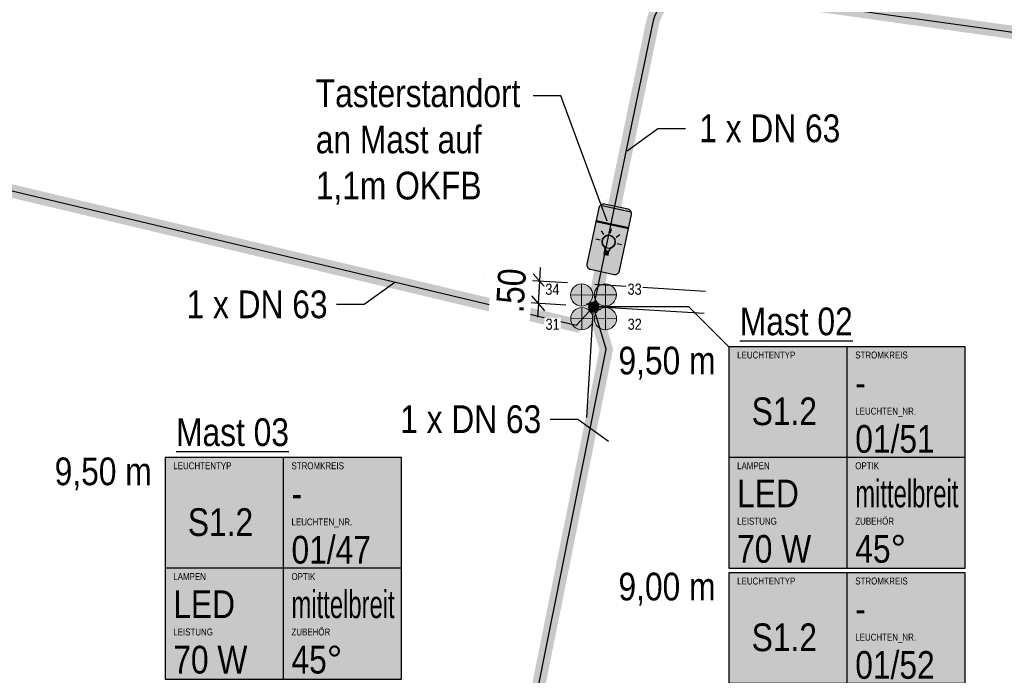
# Model space of a CAD drawing. Header units: metres. Extents: x 32339189 to 32339744, y 5702369 to 5702760.
# Tile 12 of 48: x 32339276 to 32339299, y 5702566 to 5702581. Entities that reach past the tile are written whole.
import ezdxf
from ezdxf import colors
from ezdxf.entities.mleader import LeaderData, LeaderLine
from ezdxf.enums import TextEntityAlignment as Align
from ezdxf.math import Vec2, Vec3

# ---------------------------------------------------------------- set-up
doc = ezdxf.new("R2010")
doc.units = ezdxf.units.M
doc.header["$MEASUREMENT"] = 0
doc.linetypes.add('19', pattern=[0.5, 0.25, -0.25])
for name, color, linetype in [('LRS-Kabel', 5, 'Continuous'), ('LRS_BEL_S1.1_Maststrahler', 40, 'Continuous'), ('LRS_BM', 7, 'Continuous'), ('LRS_Kodierungsfahne_S1.1', 60, 'Continuous'), ('LRS_Kodierungsfahne_S1.2_mittelbreitstrahlend', 61, 'Continuous'), ('LRS_Kodierungsfahnen', 7, 'Continuous'), ('LRS_Mast konisch', 40, 'Continuous')]:
    doc.layers.add(name, color=color, linetype=linetype)
doc.layers.add('LRS-Trasse und Kabelzugschächte', color=252, linetype='Continuous', lineweight=25)
doc.layers.add('LRS_Detail', color=7, linetype='Continuous', lineweight=25)
doc.styles.add('lrs-1_0100', font='ARIALN.TTF', dxfattribs={"height": 0.25})
doc.styles.add('lrs-1_0250', font='ARIALN.TTF', dxfattribs={"height": 0.625})
doc.styles.add('lrs-txt', font='ARIALN.TTF', dxfattribs={"height": 1})
doc.dimstyles.new('lrs_1_0250', dxfattribs={"dimtxt": 0.625, "dimasz": 0.3125, "dimexe": 0.3125, "dimexo": 0.625, "dimgap": 0.3125, "dimtad": 1, "dimzin": 5, "dimdsep": 46, "dimtxsty": 'lrs-1_0250', "dimblk1": 'OBLIQUE', "dimblk2": 'OBLIQUE', "dimsah": 1, "dimcen": -0.3125, "dimdle": 0.3125, "dimclrd": 256, "dimclre": 256, "dimclrt": 256, "dimadec": 0, "dimazin": 0, "dimtfac": 1, "dimtix": 1, "dimtmove": 2, "dimatfit": 3, "dimldrblk": 'OBLIQUE', "dimfxl": 1, "dimtolj": 1, "dimtzin": 5, "dimlwd": -1, "dimlwe": -1, "dimarcsym": 0})

# ---------------------------------------------------------------- blocks, each defined once
blk = doc.blocks.new('Mast konisch 6.5')
at = {"layer": 'LRS_Mast konisch'}
h = blk.add_hatch(color=5, dxfattribs=at)
h.dxf.hatch_style = 1
edge = h.paths.add_edge_path()
edge.add_ellipse((0, 0), major_axis=(0.218, 0), ratio=1, start_angle=0, end_angle=360)
at = {"layer": 'LRS_Mast konisch', "color": 0}
for q in [(0, 0.331), (-0.331, 0), (0.331, 0), (0, -0.331)]:
    blk.add_line((0, 0), q, dxfattribs=at)
for radius in [0.218, 0.121]:
    blk.add_circle((0, 0), radius, dxfattribs=at)
blk = doc.blocks.new('Maststrahler breitstrahlend')
at = {"layer": 'LRS_BEL_S1.1_Maststrahler'}
blk.add_hatch(color=3, dxfattribs=at).paths.add_polyline_path([(0.25, 0, 1), (-0.25, 0, 1)])
at = {"layer": 'LRS_BEL_S1.1_Maststrahler', "color": 7, "lineweight": 20}
for points in [[(0.177, 0.177), (-0.177, -0.177)], [(0.177, -0.177), (-0.177, 0.177)]]:
    blk.add_lwpolyline(points, dxfattribs=at)
blk.add_circle((0, 0), 0.25, dxfattribs=at)
blk = doc.blocks.new('_None')
blk = doc.blocks.new('LRS_LF_1_250')
blk.add_hatch(color=256).paths.add_polyline_path([(0, 0), (5.333, 0), (5.333, 5), (0, 5)])
at = {"color": 7}
for p, q in [((2.667, 5), (2.667, 0)), ((5.333, 2.5), (0, 2.5))]:
    blk.add_line(p, q, dxfattribs=at)
blk.add_lwpolyline([(0, 0), (5.333, 0), (5.333, 5), (0, 5)], close=True, dxfattribs=at)
at = {"color": 7, "style": 'lrs-txt'}
for tag, height, p in [('LEUCHTENTYP', 0.156, (0.187, 4.812)), ('STROMKREIS', 0.156, (2.854, 4.812)), ('F1', 0.625, (2.854, 4.188)), ('LEUCHTEN_NR.', 0.156, (2.854, 3.546)), ('00/00', 0.625, (2.854, 2.919)), ('LAMPEN', 0.156, (0.187, 2.312)), ('OPTIK', 0.156, (2.854, 2.312)), ('-', 0.625, (0.187, 1.688)), ('-', 0.625, (2.854, 1.688)), ('LEISTUNG', 0.156, (0.187, 1.062)), ('ZUBEHÖR', 0.156, (2.854, 1.062)), ('-W', 0.625, (0.187, 0.438)), ('-', 0.625, (2.854, 0.438))]:
    blk.add_attdef(tag, text='', height=height, dxfattribs=at).set_placement(p, align=Align.MIDDLE_LEFT)
blk.add_attdef('TYP', text='', height=0.625, dxfattribs=at).set_placement((1.253, 3.543), align=Align.MIDDLE_CENTER)
blk = doc.blocks.new('_OBLIQUE')
at = {"color": 0, "linetype": 'ByBlock'}
blk.add_line((-0.5, -0.5), (0.5, 0.5), dxfattribs=at)
blk = doc.blocks.new('*D72')
at = {"layer": 'DEFPOINTS', "color": 0}
for p in [(32339288.174, 5702575.145), (32339289.421, 5702575.067), (32339289.39, 5702574.568)]:
    blk.add_point(p, dxfattribs=at)
at = {"layer": 'LRS_BM'}
for p, q in [((32339288.174, 5702575.145), (32339288.193, 5702575.457)), ((32339288.797, 5702575.106), (32339287.862, 5702575.165)), ((32339288.143, 5702574.646), (32339288.174, 5702575.145)), ((32339288.766, 5702574.607), (32339287.831, 5702574.666)), ((32339288.143, 5702574.646), (32339288.123, 5702574.334))]:
    blk.add_line(p, q, dxfattribs=at)
at = {"layer": 'LRS_BM', "xscale": 0.3125, "yscale": 0.3125, "zscale": 0.3125}
for p, rotation in [((32339288.174, 5702575.145), 266.4316606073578), ((32339288.143, 5702574.646), 86.4316606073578)]:
    blk.add_blockref('_OBLIQUE', p, dxfattribs=dict(at, rotation=rotation))
at = {"layer": 'LRS_BM', "insert": (32339287.528, 5702574.935), "char_height": 0.625, "attachment_point": 5, "rotation": 86.4317, "style": 'lrs-1_0250', "bg_fill": 3, "box_fill_scale": 1.25, "bg_fill_color": 256, "bg_fill_true_color": 13158600, "bg_fill_transparency": 0}
blk.add_mtext('\\A1;.50', dxfattribs=at)
blk = doc.blocks.new('glühlampe')
h = blk.add_hatch(color=256)
h.dxf.hatch_style = 1
h.paths.add_polyline_path([(32340564.496, 5702656.866, 4.001894), (32340564.431, 5702656.743, 0.249882)])
at = {"layer": 'LRS_Detail'}
h = blk.add_hatch(color=256, dxfattribs=at)
h.dxf.hatch_style = 1
h.paths.add_polyline_path([(32340564.299, 5702656.647), (32340564.399, 5702656.647), (32340564.399, 5702656.662), (32340564.299, 5702656.662)])
h = blk.add_hatch(color=256, dxfattribs=at)
h.dxf.hatch_style = 1
h.paths.add_polyline_path([(32340564.299, 5702656.616), (32340564.399, 5702656.616), (32340564.399, 5702656.631), (32340564.299, 5702656.631)])
h = blk.add_hatch(color=256, dxfattribs=at)
h.dxf.hatch_style = 1
h.paths.add_polyline_path([(32340564.299, 5702656.602), (32340564.399, 5702656.602), (32340564.399, 5702656.587), (32340564.299, 5702656.587)])
blk.add_circle((32340564.348, 5702656.866), 0.148)
for points in [[(32340564.207, 5702657.005), (32340564.137, 5702657.076)], [(32340564.347, 5702657.064), (32340564.347, 5702657.164)], [(32340564.488, 5702657.007), (32340564.558, 5702657.078)], [(32340564.15, 5702656.865), (32340564.05, 5702656.865)], [(32340564.546, 5702656.867), (32340564.646, 5702656.867)], [(32340564.299, 5702656.662), (32340564.399, 5702656.662)], [(32340564.299, 5702656.647), (32340564.399, 5702656.647)], [(32340564.299, 5702656.647), (32340564.399, 5702656.647)], [(32340564.299, 5702656.632), (32340564.399, 5702656.632)], [(32340564.299, 5702656.631), (32340564.399, 5702656.631)], [(32340564.299, 5702656.617), (32340564.399, 5702656.617)], [(32340564.299, 5702656.616), (32340564.399, 5702656.616)], [(32340564.299, 5702656.602), (32340564.399, 5702656.602)], [(32340564.299, 5702656.587), (32340564.399, 5702656.587)], [(32340564.299, 5702656.572), (32340564.399, 5702656.572)]]:
    blk.add_lwpolyline(points, dxfattribs=at)
blk.add_lwpolyline([(32340564.431, 5702656.743, 3.204804), (32340564.431, 5702656.743, 3.328131), (32340564.267, 5702656.742), (32340564.286, 5702656.71, -0.131381), (32340564.299, 5702656.66), (32340564.299, 5702656.572), (32340564.399, 5702656.572), (32340564.399, 5702656.66, -0.131381), (32340564.413, 5702656.71)], format="xyb", close=True, dxfattribs=at)
blk = doc.blocks.new('taster vandale')
at = {"layer": 'LRS_Detail'}
h = blk.add_hatch(color=40, dxfattribs=at)
h.dxf.hatch_style = 1
h.paths.add_polyline_path([(32340563.973, 5702657.139), (32340564.723, 5702657.139), (32340564.723, 5702656.158, -0.414214), (32340564.623, 5702656.058), (32340564.073, 5702656.058, -0.414214), (32340563.973, 5702656.158)])
h.paths.add_polyline_path([(32340564.267, 5702656.624), (32340564.286, 5702656.593, -0.12712), (32340564.299, 5702656.544, -0.004191), (32340564.299, 5702656.543), (32340564.299, 5702656.529), (32340564.299, 5702656.514), (32340564.299, 5702656.499), (32340564.299, 5702656.484), (32340564.299, 5702656.469), (32340564.299, 5702656.454), (32340564.399, 5702656.454), (32340564.399, 5702656.469), (32340564.399, 5702656.484), (32340564.399, 5702656.499), (32340564.399, 5702656.514), (32340564.399, 5702656.529), (32340564.399, 5702656.543, -0.004191), (32340564.399, 5702656.544, -0.12712), (32340564.413, 5702656.593), (32340564.431, 5702656.626, 3.328131), (32340564.267, 5702656.624)], flags=16)
h.paths.add_polyline_path([(32340563.994, 5702657.519), (32340564.703, 5702657.519, -0.164403), (32340564.723, 5702657.458), (32340564.723, 5702657.159), (32340563.973, 5702657.159), (32340563.973, 5702657.458, -0.164403), (32340563.994, 5702657.519)])
h = blk.add_hatch(color=256, dxfattribs=at)
h.dxf.hatch_style = 1
h.paths.add_polyline_path([(32340563.994, 5702657.519, -0.233884), (32340564.073, 5702657.558), (32340564.623, 5702657.558, -0.233884), (32340564.703, 5702657.519), (32340563.994, 5702657.519)])
blk.add_lwpolyline([(32340564.723, 5702656.158), (32340564.723, 5702657.458, 0.414214), (32340564.623, 5702657.558), (32340564.073, 5702657.558, 0.414214), (32340563.973, 5702657.458), (32340563.973, 5702656.158, 0.414214), (32340564.073, 5702656.058), (32340564.623, 5702656.058, 0.414214)], format="xyb", close=True, dxfattribs=at)
for points in [[(32340563.994, 5702657.519), (32340564.703, 5702657.519)], [(32340563.973, 5702657.159), (32340564.723, 5702657.159)], [(32340563.973, 5702657.139), (32340564.723, 5702657.139)]]:
    blk.add_lwpolyline(points, dxfattribs=at)
blk.add_blockref('glühlampe', (0, -0.117), dxfattribs=at)

msp = doc.modelspace()

# ---------------------------------------------------------------- linework, layer by layer
at = {"layer": 'LRS-Kabel', "color": 4}
msp.add_lwpolyline([(32339300.497, 5702582.586), (32339300.426, 5702581.615, -0.433884), (32339299.289, 5702580.698), (32339291.834, 5702581.743, 0.395196), (32339290.716, 5702580.956), (32339289.39, 5702574.568)], format="xyb", dxfattribs=at)
at = {"layer": 'LRS-Trasse und Kabelzugschächte', "const_width": 0.3}
msp.add_lwpolyline([(32339300.492, 5702582.527), (32339300.426, 5702581.615, -0.433884), (32339299.289, 5702580.698), (32339291.834, 5702581.743, 0.395196), (32339290.716, 5702580.956), (32339289.39, 5702574.568)], format="xyb", dxfattribs=at)
at = {"layer": 'LRS_BM', "linetype": '19', "ltscale": 10}
msp.add_lwpolyline([(32339291.885, 5702574.417), (32339286.895, 5702574.72)], dxfattribs=at)
at = {"layer": 'LRS_Kodierungsfahne_S1.1', "color": 7}
msp.add_lwpolyline([(32339292.44, 5702573.667), (32339291.539, 5702574.568), (32339289.39, 5702574.568)], dxfattribs=at)

# ---------------------------------------------------------------- block references
at = {"layer": 'LRS_BEL_S1.1_Maststrahler', "xscale": -1, "rotation": 315.2224566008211}
msp.add_blockref('Maststrahler breitstrahlend', (32339289.119, 5702574.835), dxfattribs=at)
at = {"layer": 'LRS_BEL_S1.1_Maststrahler'}
for p, rotation in [((32339289.656, 5702574.837), 45.22245660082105), ((32339289.124, 5702574.3), 225.2224566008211), ((32339289.658, 5702574.3), 315.222456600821)]:
    msp.add_blockref('Maststrahler breitstrahlend', p, dxfattribs=dict(at, rotation=rotation))
at = {"layer": 'LRS_BEL_S1.1_Maststrahler', "color": 0, "xscale": 0.5, "yscale": 0.5, "zscale": 0.5, "rotation": 336.9652200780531}
msp.add_blockref('Mast konisch 6.5', (32339289.39, 5702574.568), dxfattribs=at)
at = {"layer": 'LRS_Kodierungsfahne_S1.2_mittelbreitstrahlend'}
ref = msp.add_blockref('LRS_LF_1_250', (32339292.44, 5702568.667), dxfattribs=at)
ref.add_attrib('00/00', '01/51', dxfattribs={"layer": 'LRS_Kodierungsfahnen', "height": 0.625, "style": 'lrs-txt'}).set_placement((32339295.294, 5702571.586), align=Align.MIDDLE_LEFT)
ref.add_attrib('LEUCHTEN_NR.', 'LEUCHTEN_NR.', dxfattribs={"layer": 'LRS_Kodierungsfahnen', "height": 0.15625, "style": 'lrs-txt'}).set_placement((32339295.294, 5702572.213), align=Align.MIDDLE_LEFT)
ref.add_attrib('-', '45°', dxfattribs={"layer": 'LRS_Kodierungsfahnen', "height": 0.625, "style": 'lrs-txt'}).set_placement((32339295.294, 5702569.105), align=Align.MIDDLE_LEFT)
ref.add_attrib('ZUBEHÖR', 'ZUBEHÖR', dxfattribs={"layer": 'LRS_Kodierungsfahnen', "height": 0.1562, "style": 'lrs-txt'}).set_placement((32339295.294, 5702569.73), align=Align.MIDDLE_LEFT)
ref.add_attrib('-W', '70 W', dxfattribs={"layer": 'LRS_Kodierungsfahnen', "height": 0.625, "style": 'lrs-txt'}).set_placement((32339292.628, 5702569.105), align=Align.MIDDLE_LEFT)
ref.add_attrib('LEISTUNG', 'LEISTUNG', dxfattribs={"layer": 'LRS_Kodierungsfahnen', "height": 0.1562, "style": 'lrs-txt'}).set_placement((32339292.628, 5702569.73), align=Align.MIDDLE_LEFT)
ref.add_attrib('-', 'LED', dxfattribs={"layer": 'LRS_Kodierungsfahnen', "height": 0.625, "style": 'lrs-txt'}).set_placement((32339292.628, 5702570.355), align=Align.MIDDLE_LEFT)
ref.add_attrib('LAMPEN', 'LAMPEN', dxfattribs={"layer": 'LRS_Kodierungsfahnen', "height": 0.1562, "style": 'lrs-txt'}).set_placement((32339292.628, 5702570.98), align=Align.MIDDLE_LEFT)
ref.add_attrib('-', 'mittelbreit', dxfattribs={"layer": 'LRS_Kodierungsfahnen', "height": 0.625, "style": 'lrs-txt', "width": 0.75}).set_placement((32339295.294, 5702570.355), align=Align.MIDDLE_LEFT)
ref.add_attrib('OPTIK', 'OPTIK', dxfattribs={"layer": 'LRS_Kodierungsfahnen', "height": 0.1562, "style": 'lrs-txt'}).set_placement((32339295.294, 5702570.98), align=Align.MIDDLE_LEFT)
ref.add_attrib('F1', '-', dxfattribs={"layer": 'LRS_Kodierungsfahnen', "height": 0.625, "style": 'lrs-txt'}).set_placement((32339295.294, 5702572.855), align=Align.MIDDLE_LEFT)
ref.add_attrib('STROMKREIS', 'STROMKREIS', dxfattribs={"layer": 'LRS_Kodierungsfahnen', "height": 0.1562, "style": 'lrs-txt'}).set_placement((32339295.294, 5702573.48), align=Align.MIDDLE_LEFT)
ref.add_attrib('TYP', 'S1.2', dxfattribs={"layer": 'LRS_Kodierungsfahnen', "height": 0.625, "style": 'lrs-txt'}).set_placement((32339293.693, 5702572.21), align=Align.MIDDLE_CENTER)
ref.add_attrib('LEUCHTENTYP', 'LEUCHTENTYP', dxfattribs={"layer": 'LRS_Kodierungsfahnen', "height": 0.15625, "style": 'lrs-txt'}).set_placement((32339292.628, 5702573.48), align=Align.MIDDLE_LEFT)
ref = msp.add_blockref('LRS_LF_1_250', (32339292.44, 5702563.567), dxfattribs=at)
ref.add_attrib('00/00', '01/52', dxfattribs={"layer": 'LRS_Kodierungsfahnen', "height": 0.625, "style": 'lrs-txt'}).set_placement((32339295.294, 5702566.486), align=Align.MIDDLE_LEFT)
ref.add_attrib('LEUCHTEN_NR.', 'LEUCHTEN_NR.', dxfattribs={"layer": 'LRS_Kodierungsfahnen', "height": 0.15625, "style": 'lrs-txt'}).set_placement((32339295.294, 5702567.113), align=Align.MIDDLE_LEFT)
ref.add_attrib('-', '45°', dxfattribs={"layer": 'LRS_Kodierungsfahnen', "height": 0.625, "style": 'lrs-txt'}).set_placement((32339295.294, 5702564.005), align=Align.MIDDLE_LEFT)
ref.add_attrib('ZUBEHÖR', 'ZUBEHÖR', dxfattribs={"layer": 'LRS_Kodierungsfahnen', "height": 0.1562, "style": 'lrs-txt'}).set_placement((32339295.294, 5702564.63), align=Align.MIDDLE_LEFT)
ref.add_attrib('-W', '70 W', dxfattribs={"layer": 'LRS_Kodierungsfahnen', "height": 0.625, "style": 'lrs-txt'}).set_placement((32339292.628, 5702564.005), align=Align.MIDDLE_LEFT)
ref.add_attrib('LEISTUNG', 'LEISTUNG', dxfattribs={"layer": 'LRS_Kodierungsfahnen', "height": 0.1562, "style": 'lrs-txt'}).set_placement((32339292.628, 5702564.63), align=Align.MIDDLE_LEFT)
ref.add_attrib('-', 'LED', dxfattribs={"layer": 'LRS_Kodierungsfahnen', "height": 0.625, "style": 'lrs-txt'}).set_placement((32339292.628, 5702565.255), align=Align.MIDDLE_LEFT)
ref.add_attrib('LAMPEN', 'LAMPEN', dxfattribs={"layer": 'LRS_Kodierungsfahnen', "height": 0.1562, "style": 'lrs-txt'}).set_placement((32339292.628, 5702565.88), align=Align.MIDDLE_LEFT)
ref.add_attrib('-', 'mittelbreit', dxfattribs={"layer": 'LRS_Kodierungsfahnen', "height": 0.625, "style": 'lrs-txt', "width": 0.75}).set_placement((32339295.294, 5702565.255), align=Align.MIDDLE_LEFT)
ref.add_attrib('OPTIK', 'OPTIK', dxfattribs={"layer": 'LRS_Kodierungsfahnen', "height": 0.1562, "style": 'lrs-txt'}).set_placement((32339295.294, 5702565.88), align=Align.MIDDLE_LEFT)
ref.add_attrib('F1', '-', dxfattribs={"layer": 'LRS_Kodierungsfahnen', "height": 0.625, "style": 'lrs-txt'}).set_placement((32339295.294, 5702567.755), align=Align.MIDDLE_LEFT)
ref.add_attrib('STROMKREIS', 'STROMKREIS', dxfattribs={"layer": 'LRS_Kodierungsfahnen', "height": 0.1562, "style": 'lrs-txt'}).set_placement((32339295.294, 5702568.38), align=Align.MIDDLE_LEFT)
ref.add_attrib('TYP', 'S1.2', dxfattribs={"layer": 'LRS_Kodierungsfahnen', "height": 0.625, "style": 'lrs-txt'}).set_placement((32339293.693, 5702567.11), align=Align.MIDDLE_CENTER)
ref.add_attrib('LEUCHTENTYP', 'LEUCHTENTYP', dxfattribs={"layer": 'LRS_Kodierungsfahnen', "height": 0.15625, "style": 'lrs-txt'}).set_placement((32339292.628, 5702568.38), align=Align.MIDDLE_LEFT)

# ---------------------------------------------------------------- leaders
at = {"layer": 'LRS-Trasse und Kabelzugschächte'}
ml = msp.add_multileader_mtext('Standard', dxfattribs=at)
ml.set_content('1 x DN 63', color=256, style='lrs-1_0250')
ml.set_leader_properties(color=256, linetype='ByLayer', lineweight=30)
ml.set_arrow_properties(name='NONE')
ml.build(insert=Vec2(0, 0))
ml.multileader.update_dxf_attribs({"dogleg_length": 0.625, "arrow_head_size": 0.625})
ctx = ml.context
ctx.base_point, ctx.char_height, ctx.arrow_head_size, ctx.landing_gap_size, ctx.plane_origin = Vec3(32339284.712, 5702572.028), 0.625, 0.625, 0.312, Vec3(32339287.957, 5702571.173)
notes = []
notes.append((ctx, [(0, (1, 1, 0), (32339289.035, 5702572.028), (-1, 0), 0.625, [(0, [(32339289.723, 5702571.528)], 256, [])])]))
ctx.mtext.insert = Vec3(32339285.025, 5702572.345)
ctx.mtext.has_bg_fill, ctx.mtext.bg_color, ctx.mtext.bg_scale_factor, ctx.mtext.bg_transparency, ctx.mtext.use_window_bg_color = 1, -1027028792, 1.5, 0, 1
for ctx, leaders in notes:
    for number, flags, end, landing, length, lines in leaders:
        leader = LeaderData()
        leader.index, (leader.has_last_leader_line, leader.has_dogleg_vector, leader.attachment_direction) = number, flags
        leader.last_leader_point, leader.dogleg_vector, leader.dogleg_length = Vec3(end), Vec3(landing), length
        for number, points, colour, breaks in lines:
            line = LeaderLine()
            line.index, line.vertices, line.color, line.breaks = number, Vec3.list(points), colors.encode_raw_color(colour), breaks
            leader.lines.append(line)
        ctx.leaders.append(leader)

# ---------------------------------------------------------------- next in the draw order: linework, layer by layer
at = {"layer": 'LRS-Trasse und Kabelzugschächte', "color": 254, "const_width": 0.3}
msp.add_lwpolyline([(32339268.157, 5702550.641), (32339268.522, 5702551.088), (32339289.897, 5702547.635), (32339290.102, 5702547.095), (32339290.261, 5702548.082), (32339285.919, 5702554.924), (32339289.675, 5702573.61), (32339289.39, 5702574.568), (32339288.993, 5702574.149), (32339272.026, 5702578.189), (32339271.862, 5702578.742)], dxfattribs=at)

# ---------------------------------------------------------------- next in the draw order: texts
at = {"layer": 'LRS_Kodierungsfahnen', "insert": (32339292.69, 5702573.917), "char_height": 0.625, "attachment_point": 7, "style": 'lrs-1_0250', "bg_fill": 3, "box_fill_scale": 1.1, "bg_fill_color": 256, "bg_fill_transparency": 0}
msp.add_mtext('{\\LMast 02}', dxfattribs=at)

# ---------------------------------------------------------------- next in the draw order: leaders
at = {"layer": 'LRS-Trasse und Kabelzugschächte', "color": 7}
ml = msp.add_multileader_mtext('Standard', dxfattribs=at)
ml.set_content('1 x DN 63', color=7, style='lrs-1_0250')
ml.set_leader_properties(color=256, linetype='ByLayer', lineweight=30)
ml.set_arrow_properties(name='NONE')
ml.build(insert=Vec2(0, 0))
ml.multileader.update_dxf_attribs({"dogleg_length": 0.625, "arrow_head_size": 0.625})
ctx = ml.context
ctx.base_point, ctx.char_height, ctx.arrow_head_size, ctx.landing_gap_size, ctx.plane_origin = Vec3(32339279.892, 5702574.619), 0.625, 0.625, 0.312, Vec3(32339281.151, 5702569.763)
notes = []
notes.append((ctx, [(0, (1, 1, 0), (32339284.214, 5702574.619), (-1, 0), 0.625, [(0, [(32339284.902, 5702575.119)], 256, [])])]))
ctx.mtext.insert = Vec3(32339280.204, 5702574.936)
ctx.mtext.has_bg_fill, ctx.mtext.bg_color, ctx.mtext.bg_scale_factor, ctx.mtext.bg_transparency, ctx.mtext.use_window_bg_color = 1, -1027028792, 1.5, 0, 1
for ctx, leaders in notes:
    for number, flags, end, landing, length, lines in leaders:
        leader = LeaderData()
        leader.index, (leader.has_last_leader_line, leader.has_dogleg_vector, leader.attachment_direction) = number, flags
        leader.last_leader_point, leader.dogleg_vector, leader.dogleg_length = Vec3(end), Vec3(landing), length
        for number, points, colour, breaks in lines:
            line = LeaderLine()
            line.index, line.vertices, line.color, line.breaks = number, Vec3.list(points), colors.encode_raw_color(colour), breaks
            leader.lines.append(line)
        ctx.leaders.append(leader)

# ---------------------------------------------------------------- next in the draw order: linework, layer by layer
at = {"layer": 'LRS-Kabel', "color": 4}
msp.add_lwpolyline([(32339268.157, 5702550.641), (32339268.522, 5702551.088), (32339289.897, 5702547.635), (32339290.102, 5702547.095), (32339290.261, 5702548.082), (32339285.919, 5702554.924), (32339289.675, 5702573.61), (32339289.39, 5702574.568), (32339288.993, 5702574.149), (32339272.026, 5702578.189), (32339271.862, 5702578.742)], dxfattribs=at)

# ---------------------------------------------------------------- next in the draw order: block references
at = {"layer": 'LRS_Kodierungsfahne_S1.2_mittelbreitstrahlend'}
ref = msp.add_blockref('LRS_LF_1_250', (32339279.719, 5702566.167), dxfattribs=at)
ref.add_attrib('00/00', '01/47', dxfattribs={"layer": 'LRS_Kodierungsfahnen', "height": 0.625, "style": 'lrs-txt'}).set_placement((32339282.573, 5702569.086), align=Align.MIDDLE_LEFT)
ref.add_attrib('LEUCHTEN_NR.', 'LEUCHTEN_NR.', dxfattribs={"layer": 'LRS_Kodierungsfahnen', "height": 0.15625, "style": 'lrs-txt'}).set_placement((32339282.573, 5702569.713), align=Align.MIDDLE_LEFT)
ref.add_attrib('-', '45°', dxfattribs={"layer": 'LRS_Kodierungsfahnen', "height": 0.625, "style": 'lrs-txt'}).set_placement((32339282.573, 5702566.605), align=Align.MIDDLE_LEFT)
ref.add_attrib('ZUBEHÖR', 'ZUBEHÖR', dxfattribs={"layer": 'LRS_Kodierungsfahnen', "height": 0.1562, "style": 'lrs-txt'}).set_placement((32339282.573, 5702567.23), align=Align.MIDDLE_LEFT)
ref.add_attrib('-W', '70 W', dxfattribs={"layer": 'LRS_Kodierungsfahnen', "height": 0.625, "style": 'lrs-txt'}).set_placement((32339279.906, 5702566.605), align=Align.MIDDLE_LEFT)
ref.add_attrib('LEISTUNG', 'LEISTUNG', dxfattribs={"layer": 'LRS_Kodierungsfahnen', "height": 0.1562, "style": 'lrs-txt'}).set_placement((32339279.906, 5702567.23), align=Align.MIDDLE_LEFT)
ref.add_attrib('-', 'LED', dxfattribs={"layer": 'LRS_Kodierungsfahnen', "height": 0.625, "style": 'lrs-txt'}).set_placement((32339279.906, 5702567.855), align=Align.MIDDLE_LEFT)
ref.add_attrib('LAMPEN', 'LAMPEN', dxfattribs={"layer": 'LRS_Kodierungsfahnen', "height": 0.1562, "style": 'lrs-txt'}).set_placement((32339279.906, 5702568.48), align=Align.MIDDLE_LEFT)
ref.add_attrib('-', 'mittelbreit', dxfattribs={"layer": 'LRS_Kodierungsfahnen', "height": 0.625, "style": 'lrs-txt', "width": 0.75}).set_placement((32339282.573, 5702567.855), align=Align.MIDDLE_LEFT)
ref.add_attrib('OPTIK', 'OPTIK', dxfattribs={"layer": 'LRS_Kodierungsfahnen', "height": 0.1562, "style": 'lrs-txt'}).set_placement((32339282.573, 5702568.48), align=Align.MIDDLE_LEFT)
ref.add_attrib('F1', '-', dxfattribs={"layer": 'LRS_Kodierungsfahnen', "height": 0.625, "style": 'lrs-txt'}).set_placement((32339282.573, 5702570.355), align=Align.MIDDLE_LEFT)
ref.add_attrib('STROMKREIS', 'STROMKREIS', dxfattribs={"layer": 'LRS_Kodierungsfahnen', "height": 0.1562, "style": 'lrs-txt'}).set_placement((32339282.573, 5702570.98), align=Align.MIDDLE_LEFT)
ref.add_attrib('TYP', 'S1.2', dxfattribs={"layer": 'LRS_Kodierungsfahnen', "height": 0.625, "style": 'lrs-txt'}).set_placement((32339280.971, 5702569.71), align=Align.MIDDLE_CENTER)
ref.add_attrib('LEUCHTENTYP', 'LEUCHTENTYP', dxfattribs={"layer": 'LRS_Kodierungsfahnen', "height": 0.15625, "style": 'lrs-txt'}).set_placement((32339279.906, 5702570.98), align=Align.MIDDLE_LEFT)

# ---------------------------------------------------------------- next in the draw order: texts
at = {"layer": 'LRS_Kodierungsfahnen', "bg_fill": 3, "box_fill_scale": 1.1, "bg_fill_color": 256, "bg_fill_transparency": 0}
for s, insert, char_height, attachment_point, style in [('32', (32339290.158, 5702574.3), 0.25, 1, 'lrs-1_0100'), ('9,50 m', (32339292.14, 5702573.667), 0.625, 3, 'lrs-1_0250'), ('{\\LMast 03}', (32339279.969, 5702571.417), 0.625, 7, 'lrs-1_0250'), ('9,50 m', (32339279.419, 5702571.167), 0.625, 3, 'lrs-1_0250'), ('9,00 m', (32339292.14, 5702568.567), 0.625, 3, 'lrs-1_0250')]:
    msp.add_mtext(s, dxfattribs=dict(at, insert=insert, char_height=char_height, attachment_point=attachment_point, style=style))

# ---------------------------------------------------------------- next in the draw order: leaders
at = {"layer": 'LRS-Trasse und Kabelzugschächte', "color": 7}
ml = msp.add_multileader_mtext('Standard', dxfattribs=at)
ml.set_content('1 x DN 63', color=7, style='lrs-1_0250')
ml.set_leader_properties(color=256, linetype='ByLayer', lineweight=-1)
ml.set_arrow_properties(name='NONE')
ml.build(insert=Vec2(0, 0))
ml.multileader.update_dxf_attribs({"dogleg_length": 0.625, "arrow_head_size": 0.625})
ctx = ml.context
ctx.base_point, ctx.char_height, ctx.arrow_head_size, ctx.landing_gap_size, ctx.plane_origin = Vec3(32339291.461, 5702578.59), 0.625, 0.625, 0.312, Vec3(32339291.913, 5702577.736)
notes = []
notes.append((ctx, [(0, (1, 1, 0), (32339290.836, 5702578.59), (1, 0), 0.625, [(0, [(32339290.148, 5702578.09)], 256, [])])]))
ctx.mtext.insert = Vec3(32339291.773, 5702578.908)
ctx.mtext.has_bg_fill, ctx.mtext.bg_color, ctx.mtext.bg_scale_factor, ctx.mtext.bg_transparency, ctx.mtext.use_window_bg_color = 1, -1027028792, 1.5, 0, 1
for ctx, leaders in notes:
    for number, flags, end, landing, length, lines in leaders:
        leader = LeaderData()
        leader.index, (leader.has_last_leader_line, leader.has_dogleg_vector, leader.attachment_direction) = number, flags
        leader.last_leader_point, leader.dogleg_vector, leader.dogleg_length = Vec3(end), Vec3(landing), length
        for number, points, colour, breaks in lines:
            line = LeaderLine()
            line.index, line.vertices, line.color, line.breaks = number, Vec3.list(points), colors.encode_raw_color(colour), breaks
            leader.lines.append(line)
        ctx.leaders.append(leader)

# ---------------------------------------------------------------- next in the draw order: linework, layer by layer
at = {"layer": 'LRS_BM', "linetype": '19', "ltscale": 10}
for points in [[(32339289.238, 5702572.073), (32339289.542, 5702577.064)], [(32339291.916, 5702574.916), (32339286.925, 5702575.219)]]:
    msp.add_lwpolyline(points, dxfattribs=at)

# ---------------------------------------------------------------- next in the draw order: texts
at = {"layer": 'LRS_Kodierungsfahnen', "insert": (32339290.156, 5702574.837), "char_height": 0.25, "attachment_point": 7, "style": 'lrs-1_0100', "bg_fill": 3, "box_fill_scale": 1.1, "bg_fill_color": 256, "bg_fill_transparency": 0}
msp.add_mtext('33', dxfattribs=at)

# ---------------------------------------------------------------- next in the draw order: dimensions: what is measured, and where the dimension line sits
at = {"layer": 'LRS_BM'}
dim = msp.add_aligned_dim(p1=(32339289.39, 5702574.568), p2=(32339289.421, 5702575.067), distance=1.25, dimstyle='lrs_1_0250', override={"dimtfill": 1}, dxfattribs=at)
dim.commit()
dim.dimension.update_dxf_attribs({"geometry": '*D72', "text_midpoint": (32339287.528, 5702574.935)})

# ---------------------------------------------------------------- next in the draw order: block references
at = {"layer": 'LRS_Detail', "rotation": 348.0282170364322}
msp.add_blockref('taster vandale', (-480765.074, 6832354.343), dxfattribs=at)

# ---------------------------------------------------------------- next in the draw order: texts
at = {"layer": 'LRS_Kodierungsfahnen', "char_height": 0.25, "style": 'lrs-1_0100', "bg_fill": 3, "box_fill_scale": 1.1, "bg_fill_color": 256, "bg_fill_transparency": 0}
for s, insert, attachment_point in [('34', (32339288.619, 5702574.835), 9), ('31', (32339288.624, 5702574.3), 3)]:
    msp.add_mtext(s, dxfattribs=dict(at, insert=insert, attachment_point=attachment_point))

# ---------------------------------------------------------------- next in the draw order: leaders
at = {"layer": 'LRS-Trasse und Kabelzugschächte', "color": 7}
ml = msp.add_multileader_mtext('Standard', dxfattribs=at)
ml.set_content('Tasterstandort \\Pan Mast auf \\P1,1m OKFB', color=7, style='lrs-1_0250')
ml.set_leader_properties(color=256, linetype='ByLayer', lineweight=30)
ml.set_arrow_properties(name='NONE')
ml.build(insert=Vec2(0, 0))
ml.multileader.update_dxf_attribs({"dogleg_length": 0.625, "arrow_head_size": 0.625})
ctx = ml.context
ctx.base_point, ctx.char_height, ctx.arrow_head_size, ctx.landing_gap_size, ctx.plane_origin = Vec3(32339282.808, 5702579.325), 0.625, 0.625, 0.312, Vec3(32339282.777, 5702580.12)
notes = []
notes.append((ctx, [(0, (1, 1, 0), (32339288.653, 5702579.325), (-1, 0), 0.625, [(0, [(32339289.696, 5702576.497)], 256, [])])]))
ctx.mtext.insert = Vec3(32339283.121, 5702579.699)
ctx.mtext.has_bg_fill, ctx.mtext.bg_color, ctx.mtext.bg_scale_factor, ctx.mtext.bg_transparency, ctx.mtext.use_window_bg_color = 1, -1027028792, 1.5, 0, 1
for ctx, leaders in notes:
    for number, flags, end, landing, length, lines in leaders:
        leader = LeaderData()
        leader.index, (leader.has_last_leader_line, leader.has_dogleg_vector, leader.attachment_direction) = number, flags
        leader.last_leader_point, leader.dogleg_vector, leader.dogleg_length = Vec3(end), Vec3(landing), length
        for number, points, colour, breaks in lines:
            line = LeaderLine()
            line.index, line.vertices, line.color, line.breaks = number, Vec3.list(points), colors.encode_raw_color(colour), breaks
            leader.lines.append(line)
        ctx.leaders.append(leader)

doc.saveas('drawing.dxf')
